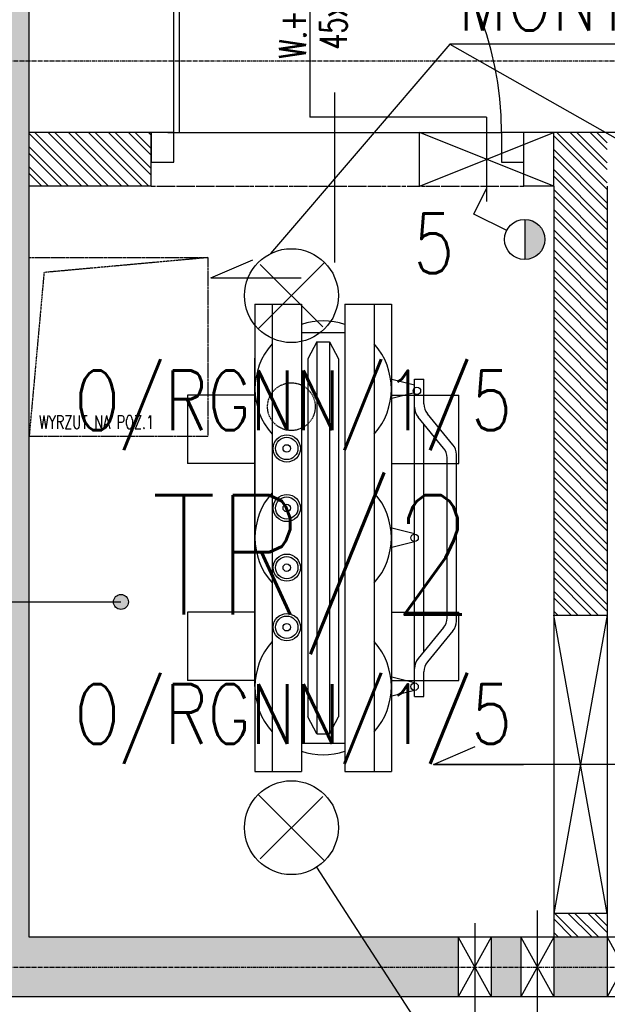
# Model space of a CAD drawing. Header units: inches. Extents: x 788 to 26783, y -4103 to 21.
# Tile 13 of 101: x 1100 to 1297, y -1713 to -1383. Entities that reach past the tile are written whole.
import ezdxf
from ezdxf.enums import TextEntityAlignment as Align

# ---------------------------------------------------------------- set-up
doc = ezdxf.new("R2010")
doc.units = ezdxf.units.IN
doc.header["$MEASUREMENT"] = 0
for name, pattern in [('CENTER', [2, 1.25, -0.25, 0.25, -0.25]), ('DASHDOT', [1, 0.5, -0.25, 0, -0.25]), ('DASHED2', [0.375, 0.25, -0.125])]:
    doc.linetypes.add(name, pattern=pattern)
for name, color, linetype in [('Drz---drzwi', 5, 'Continuous'), ('E-90', 6, 'Continuous'), ('E35', 6, 'Continuous'), ('E50', 3, 'Continuous'), ('Ins-went', 141, 'Continuous'), ('Opis-pom', 6, 'Continuous'), ('Os-osie glowne', 1, 'CENTER'), ('Sc-beton', 7, 'Continuous'), ('Sc-beton-hatch', 86, 'Continuous'), ('Sc-cegla pustak', 42, 'Continuous'), ('Sc-cegla pustak-hatch', 8, 'Continuous'), ('Sc-nadproza kon', 5, 'DASHED2'), ('W-idok', 8, 'Continuous'), ('W-otwor-strop-nad', 126, 'DASHED2'), ('W-przebicia-ściany', 223, 'Continuous')]:
    doc.layers.add(name, color=color, linetype=linetype)
doc.styles.add('ROMANS', font='romans', dxfattribs={"width": 0.85})
pattern_1 = [(45, (-49840.571, 16237.085), (-4.49012806, 4.49012806), []), (45, (-49836.081, 16237.085), (-4.49012806, 4.49012806), [3.175, -1.5875])]

# ---------------------------------------------------------------- blocks, each defined once
blk = doc.blocks.new('_KFJHKGJKHUJ')
at = {"ltscale": 7}
for p, q in [((10, -7.5), (120, -7.5)), ((10, -9.5), (119.98, -9.5)), ((23.36, -61.5), (-33.64, -61.5))]:
    blk.add_line(p, q, dxfattribs=at)
for points in [[(0, 0), (0, -7.5), (10, -7.5), (10, 0)], [(0, -117.5), (0, -125), (10, -125), (10, -117.5)]]:
    blk.add_lwpolyline(points, close=True, dxfattribs=at)
blk.add_lwpolyline([(10, -5.5), (10, -117.5)], dxfattribs=at)
blk.add_arc((10, -7.5), 110, 270, 0)
blk = doc.blocks.new('_vxkdjhgkljhkgjhk')
for q in [(14.01, 6.02), (30.24, 0)]:
    blk.add_line((0, 0), q)

msp = doc.modelspace()

# ---------------------------------------------------------------- hatches: boundary and pattern name
at = {"layer": 'E35'}
msp.add_hatch(color=256, dxfattribs=at).paths.add_polyline_path([(1276.01, -1456.74, 0.414214), (1269.26, -1449.99), (1269.26, -1463.49, 0.414214)])
at = {"layer": 'Opis-pom'}
h = msp.add_hatch(color=256, dxfattribs=at)
edge = h.paths.add_edge_path()
edge.add_arc((1133.77, -1578.34), 2.5, 0, 360)
at = {"layer": 'Sc-beton-hatch'}
h = msp.add_hatch(dxfattribs=at)
h.set_pattern_fill('ANSI33', color=256, style=0)
h.set_pattern_definition(pattern_1)
h.paths.add_polyline_path([(1427.98, -550.83), (1092.98, -550.83), (1092.98, -691.83), (1102.98, -691.83), (1102.98, -560.83), (1417.98, -560.83), (1417.98, -614.33), (1427.98, -617.78)])
h.paths.add_polyline_path([(1696.98, -550.83), (1427.98, -550.83), (1427.98, -617.78), (1437.98, -621.22), (1437.98, -560.83), (1686.98, -560.83), (1686.98, -571.83), (1696.98, -571.83)])
h.paths.add_polyline_path([(1696.98, -540.83), (1427.98, -540.83), (1427.98, -550.83), (1696.98, -550.83)])
h.paths.add_polyline_path([(1427.98, -540.83), (1092.98, -540.83), (1092.98, -550.83), (1427.98, -550.83)])
h.paths.add_polyline_path([(1437.98, -621.22), (1427.98, -617.78), (1427.98, -691.83), (1696.98, -691.83), (1696.98, -671.83), (1686.98, -671.83), (1686.98, -681.83), (1437.98, -681.83)])
h.paths.add_polyline_path([(1427.98, -617.78), (1417.98, -614.33), (1417.98, -691.83), (1427.98, -691.83)])
h.paths.add_polyline_path([(1561.48, -691.83), (1427.98, -691.83), (1427.98, -1025.83), (1509.48, -1025.83), (1509.48, -1015.83), (1437.98, -1015.83), (1437.98, -701.83), (1561.48, -701.83)])
h.paths.add_polyline_path([(1427.98, -691.83), (1417.98, -691.83), (1417.98, -1025.83), (1427.98, -1025.83)])
h.paths.add_polyline_path([(1509.48, -1025.83), (1427.98, -1025.83), (1427.98, -1045.83), (1437.98, -1045.83), (1437.98, -1035.83), (1509.48, -1035.83)])
h.paths.add_polyline_path([(1427.98, -1025.83), (1417.98, -1025.83), (1417.98, -1045.83), (1427.98, -1045.83)])
h.paths.add_polyline_path([(1696.98, -691.83), (1561.48, -691.83), (1561.48, -701.83), (1686.98, -701.83), (1686.98, -1015.83), (1643.48, -1015.83), (1643.48, -1025.83), (1696.98, -1025.83)])
h.paths.add_polyline_path([(1706.98, -671.83), (1696.98, -671.83), (1696.98, -691.83), (1706.98, -691.83)])
h.paths.add_polyline_path([(1706.98, -691.83), (1696.98, -691.83), (1696.98, -1025.83), (1706.98, -1025.83)])
h.paths.add_polyline_path([(1706.98, -1025.83), (1696.98, -1025.83), (1696.98, -1035.83), (1706.98, -1035.83)])
h.paths.add_polyline_path([(1696.98, -1025.83), (1643.48, -1025.83), (1643.48, -1035.83), (1696.98, -1035.83)])
h.paths.add_polyline_path([(1706.98, -1035.83), (1696.98, -1035.83), (1696.98, -1156.83), (1811.98, -1156.83), (1811.98, -1146.83), (1706.98, -1146.83)])
h.paths.add_polyline_path([(1696.98, -1035.83), (1686.98, -1035.83), (1686.98, -1109.83), (1686.98, -1156.83), (1696.98, -1156.83)])
h.paths.add_polyline_path([(1696.98, -1156.83), (1686.98, -1156.83), (1686.98, -1166.83), (1696.98, -1166.83)])
h.paths.add_polyline_path([(1811.98, -1156.83), (1696.98, -1156.83), (1696.98, -1166.83), (1811.98, -1166.83)])
h.paths.add_polyline_path([(1092.98, -540.83), (1082.98, -540.83), (1082.98, -550.83), (1092.98, -550.83)])
h.paths.add_polyline_path([(1092.98, -550.83), (1082.98, -550.83), (1082.98, -691.83), (1092.98, -691.83)])
h.paths.add_polyline_path([(1102.98, -691.83), (1092.98, -691.83), (1092.98, -1025.83), (1102.98, -1025.83)])
h.paths.add_polyline_path([(1092.98, -691.83), (1082.98, -691.83), (1082.98, -1025.83), (1092.98, -1025.83)])
h.paths.add_polyline_path([(1102.98, -1025.83), (1092.98, -1025.83), (1092.98, -1156.83), (1102.98, -1156.83)])
h.paths.add_polyline_path([(1092.98, -1025.83), (1082.98, -1025.83), (1082.98, -1156.83), (1092.98, -1156.83)])
h.paths.add_polyline_path([(1102.98, -1156.83), (1092.98, -1156.83), (1092.98, -1220.83), (1427.98, -1220.83), (1427.98, -1200.83), (1417.98, -1200.83), (1417.98, -1210.83), (1102.98, -1210.83)])
h.paths.add_polyline_path([(1092.98, -1156.83), (1082.98, -1156.83), (1082.98, -1220.83), (1092.98, -1220.83)])
h.paths.add_polyline_path([(1427.98, -1220.83), (1092.98, -1220.83), (1092.98, -1396.83), (1102.98, -1396.83), (1102.98, -1230.83), (1427.98, -1230.83)])
h.paths.add_polyline_path([(1092.98, -1220.83), (1082.98, -1220.83), (1082.98, -1396.83), (1092.98, -1396.83)])
h.paths.add_polyline_path([(1437.98, -1200.83), (1427.98, -1200.83), (1427.98, -1220.83), (1437.98, -1220.83)])
h.paths.add_polyline_path([(1437.98, -1220.83), (1427.98, -1220.83), (1427.98, -1230.83), (1437.98, -1230.83)])
h.paths.add_polyline_path([(1309.5, -1229.29), (1309.5, -1212.37), (1326.75, -1212.37), (1326.75, -1229.29)], flags=9)
h = msp.add_hatch(dxfattribs=at)
h.set_pattern_fill('ANSI33', color=256, style=0)
h.set_pattern_definition(pattern_1)
h.paths.add_polyline_path([(1102.98, -1396.83), (1092.98, -1396.83), (1092.98, -1461.46), (1102.98, -1464.27), (1102.98, -1462.83)])
h.paths.add_polyline_path([(1092.98, -1396.83), (1082.98, -1396.83), (1082.98, -1458.65), (1092.98, -1461.46)])
h.paths.add_polyline_path([(1092.98, -1461.46), (1082.98, -1458.65), (1082.98, -1507.25), (1092.98, -1507.25)])
h.paths.add_polyline_path([(1102.98, -1464.27), (1092.98, -1461.46), (1092.98, -1507.25), (1102.98, -1507.25)])
h.paths.add_polyline_path([(1102.98, -1507.25), (1092.98, -1507.25), (1092.98, -1578.34), (1102.98, -1578.34)])
h.paths.add_polyline_path([(1092.98, -1507.25), (1082.98, -1507.25), (1082.98, -1578.34), (1092.98, -1578.34)])
h.paths.add_polyline_path([(1092.98, -1578.34), (1082.98, -1578.34), (1082.98, -1700.83), (1092.98, -1700.83)])
h.paths.add_polyline_path([(1102.98, -1578.34), (1092.98, -1578.34), (1092.98, -1700.83), (1246.98, -1700.83), (1246.98, -1690.83), (1102.98, -1690.83)])
h.paths.add_polyline_path([(1092.98, -1700.83), (1082.98, -1700.83), (1082.98, -1710.83), (1092.98, -1710.83)])
h.paths.add_polyline_path([(1246.98, -1700.83), (1092.98, -1700.83), (1092.98, -1710.83), (1246.98, -1710.83)])
h.paths.add_polyline_path([(1267.98, -1700.83), (1257.98, -1700.83), (1257.98, -1710.83), (1267.98, -1710.83)])
h.paths.add_polyline_path([(1267.98, -1690.83), (1257.98, -1690.83), (1257.98, -1700.83), (1267.98, -1700.83)])
h.paths.add_polyline_path([(1296.98, -1690.83), (1278.98, -1690.83), (1278.98, -1700.83), (1296.98, -1700.83)])
h.paths.add_polyline_path([(1296.98, -1700.83), (1278.98, -1700.83), (1278.98, -1710.83), (1296.98, -1710.83)])
h.paths.add_polyline_path([(1317.98, -1700.83), (1307.98, -1700.83), (1307.98, -1710.83), (1317.98, -1710.83)])
h.paths.add_polyline_path([(1317.98, -1690.83), (1307.98, -1690.83), (1307.98, -1700.83), (1317.98, -1700.83)])
h.paths.add_polyline_path([(1371.8, -1690.83), (1328.98, -1690.83), (1328.98, -1700.83), (1371.8, -1700.83)])
h.paths.add_polyline_path([(1371.8, -1700.83), (1328.98, -1700.83), (1328.98, -1710.83), (1371.8, -1710.83)])
h.paths.add_polyline_path([(1427.98, -1700.83), (1371.8, -1700.83), (1371.8, -1710.83), (1427.98, -1710.83)])
h.paths.add_polyline_path([(1427.98, -1690.83), (1371.8, -1690.83), (1371.8, -1700.83), (1427.98, -1700.83)])
h.paths.add_polyline_path([(1696.98, -1396.83), (1648.48, -1396.83), (1648.48, -1406.83), (1686.98, -1406.83), (1686.98, -1598.83), (1686.98, -1690.83), (1492.98, -1690.83), (1492.98, -1682.83), (1472.98, -1682.83), (1472.98, -1690.83), (1427.98, -1690.83), (1427.98, -1700.83), (1696.98, -1700.83)])
h.paths.add_polyline_path([(1696.98, -1700.83), (1427.98, -1700.83), (1427.98, -1710.83), (1696.98, -1710.83)])
h.paths.add_polyline_path([(1534.48, -1396.83), (1472.98, -1396.83), (1472.98, -1493.33), (1492.98, -1493.33), (1492.98, -1406.83), (1534.48, -1406.83)], flags=17)
h.paths.add_polyline_path([(1534.48, -1386.83), (1472.98, -1386.83), (1472.98, -1396.83), (1534.48, -1396.83)])
h.paths.add_polyline_path([(1492.98, -1493.33), (1472.98, -1493.33), (1472.98, -1509.83), (1472.98, -1622.83), (1492.38, -1622.83), (1492.98, -1622.83)], flags=17)
h.paths.add_polyline_path([(1706.98, -1396.83), (1696.98, -1396.83), (1696.98, -1700.83), (1810.28, -1700.83), (1810.28, -1690.83), (1706.98, -1690.83)])
h.paths.add_polyline_path([(1706.98, -1386.83), (1696.98, -1386.83), (1696.98, -1396.83), (1706.98, -1396.83)])
h.paths.add_polyline_path([(1696.98, -1386.83), (1648.48, -1386.83), (1648.48, -1396.83), (1696.98, -1396.83)])
h.paths.add_polyline_path([(1810.28, -1700.83), (1696.98, -1700.83), (1696.98, -1710.83), (1810.28, -1710.83)])
h.paths.add_polyline_path([(1688.52, -1534.63), (1705.44, -1534.63), (1705.44, -1551.88), (1688.52, -1551.88)], flags=9)
h.paths.add_polyline_path([(1581.19, -1709.29), (1581.19, -1692.37), (1598.44, -1692.37), (1598.44, -1709.29)], flags=9)
h.paths.add_polyline_path([(1688.52, -1663.15), (1705.44, -1663.15), (1705.44, -1680.4), (1688.52, -1680.4)], flags=9)
h.paths.add_polyline_path([(1474.52, -1534.63), (1491.44, -1534.63), (1491.44, -1551.88), (1474.52, -1551.88)], flags=24)
at = {"layer": 'Sc-cegla pustak-hatch'}
h = msp.add_hatch(dxfattribs=at)
h.set_pattern_fill('ANSI32', color=256, scale=0.5, angle=90, style=0)
h.set_pattern_definition([(135, (-49840.5713, 16237.085), (-3.36759605, -3.36759605), []), (135, (-49840.5713, 16239.33), (-3.36759605, -3.36759605), [])])
h.paths.add_polyline_path([(1431.98, -1420.83), (1431.98, -1430.83), (1431.98, -1438.83), (1472.98, -1438.83), (1472.98, -1420.83)])
h.paths.add_polyline_path([(1296.98, -1420.83), (1278.98, -1420.83), (1278.98, -1438.83), (1278.98, -1582.83), (1296.98, -1582.83), (1296.98, -1438.83)])
h.paths.add_polyline_path([(1102.98, -1420.83), (1102.98, -1438.83), (1143.98, -1438.83), (1143.98, -1420.83)])
h.paths.add_polyline_path([(1296.98, -1690.83), (1296.98, -1682.83), (1278.98, -1682.83), (1278.98, -1690.83)])
h.paths.add_polyline_path([(1280.01, -1534.63), (1295.94, -1534.63), (1295.94, -1551.88), (1280.01, -1551.88)], flags=24)
h.paths.add_polyline_path([(1218.44, -1478.77), (1284.4, -1478.77), (1284.4, -1462.7), (1218.44, -1462.7)], flags=9)

# ---------------------------------------------------------------- linework, layer by layer
at = {"layer": 'E35'}
for p, q in [((1244.12, -1391.23), (1183.98, -1461.47)), ((1545.36, -1391.23), (1244.12, -1391.23)), ((1244.12, -1391.23), (1374.48, -1465.09)), ((1252.18, -1448.2), (1256.46, -1439.66)), ((1263.22, -1453.72), (1252.18, -1448.2)), ((1269.26, -1449.99), (1269.26, -1463.49)), ((1202.11, -1464.45), (1179.84, -1486.72)), ((1202.11, -1665.21), (1179.84, -1642.94)), ((1278.37, -1789.09), (1199.53, -1667.3))]:
    msp.add_line(p, q, dxfattribs=at)
at = {"layer": 'E35', "linetype": 'Continuous', "ltscale": 0.3}
for p, q in [((1201.48, -1486.09), (1180.48, -1465.09)), ((1201.48, -1643.58), (1180.48, -1664.58))]:
    msp.add_line(p, q, dxfattribs=at)
at = {"layer": 'E35'}
for centre, radius in [((1269.26, -1456.74), 6.75), ((1190.98, -1475.59), 15.75), ((1190.98, -1654.08), 15.75)]:
    msp.add_circle(centre, radius, dxfattribs=at)
at = {"layer": 'Opis-pom'}
msp.add_lwpolyline([(1045.36, -1578.34), (1133.77, -1578.34)], dxfattribs=at)
msp.add_circle((1133.77, -1578.34), 2.5, dxfattribs=at)
at = {"layer": 'Os-osie glowne'}
for points in [[(867.98, -1396.83), (3562.53, -1396.83)], [(867.98, -1700.83), (3562.53, -1700.83)]]:
    msp.add_lwpolyline(points, dxfattribs=at)
at = {"layer": 'Sc-beton'}
for p, q in [((1102.98, -1690.83), (1102.98, -1230.83)), ((3376.98, -1710.83), (1082.98, -1710.83))]:
    msp.add_line(p, q, dxfattribs=at)
msp.add_lwpolyline([(1472.98, -1690.83), (1102.98, -1690.83)], dxfattribs=at)
at = {"layer": 'Sc-cegla pustak'}
for points in [[(1143.98, -1420.83), (1102.98, -1420.83)], [(1143.98, -1438.83), (1143.98, -1420.83)], [(1306.98, -1420.83), (1268.98, -1420.83)], [(1268.98, -1438.83), (1268.98, -1420.83)], [(1143.98, -1438.83), (1102.98, -1438.83)], [(1278.98, -1438.83), (1268.98, -1438.83)], [(1278.98, -1438.83), (1278.98, -1690.83)], [(1296.98, -1438.83), (1296.98, -1690.83)]]:
    msp.add_lwpolyline(points, dxfattribs=at)
at = {"layer": 'Sc-nadproza kon', "linetype": 'DASHDOT', "ltscale": 0.5}
msp.add_lwpolyline([(1143.98, -1438.83), (1268.98, -1438.83)], dxfattribs=at)
at = {"layer": 'W-idok'}
for p, q in [((1178.76, -1478.46), (1178.76, -1635.22)), ((1178.76, -1478.46), (1194.36, -1478.46)), ((1184.48, -1478.46), (1184.48, -1635.22)), ((1194.36, -1478.46), (1194.36, -1625.69)), ((1208.92, -1478.46), (1208.92, -1625.69)), ((1208.92, -1478.46), (1224.52, -1478.46)), ((1218.8, -1478.46), (1218.8, -1635.22)), ((1224.52, -1478.46), (1224.52, -1635.22)), ((1194.36, -1487.98), (1208.92, -1487.98)), ((1199.56, -1491.1), (1196.44, -1496.77)), ((1199.56, -1491.1), (1203.72, -1491.1)), ((1199.56, -1491.1), (1199.56, -1622.57)), ((1203.72, -1491.1), (1203.72, -1622.57)), ((1203.72, -1491.1), (1206.84, -1496.77)), ((1178.76, -1606.76), (1178.76, -1496.59)), ((1178.76, -1606.76), (1178.76, -1496.59)), ((1196.44, -1496.77), (1196.44, -1616.9)), ((1206.84, -1496.77), (1206.84, -1616.9)), ((1232.32, -1505.61), (1224.28, -1503.58)), ((1232.32, -1610.1), (1232.32, -1503.58)), ((1232.32, -1503.58), (1235.44, -1503.58)), ((1235.44, -1511.89), (1235.44, -1503.58)), ((1178.76, -1509.03), (1156.08, -1509.03)), ((1232.32, -1508.23), (1224.28, -1510.26)), ((1224.52, -1509.03), (1247.21, -1509.03)), ((1245.18, -1525.6), (1236.63, -1515.19)), ((1242.06, -1526.72), (1233.51, -1516.31)), ((1235.44, -1595.01), (1235.44, -1518.67)), ((1246.36, -1584.77), (1246.36, -1528.9)), ((1178.76, -1531.85), (1156.08, -1531.85)), ((1224.52, -1531.85), (1247.21, -1531.85)), ((1243.24, -1583.66), (1243.24, -1530.02)), ((1232.32, -1555.53), (1224.28, -1553.5)), ((1232.32, -1558.15), (1224.28, -1560.18)), ((1178.76, -1581.83), (1156.08, -1581.83)), ((1224.52, -1581.83), (1247.21, -1581.83)), ((1242.06, -1586.96), (1233.51, -1597.36)), ((1245.18, -1588.08), (1236.63, -1598.48)), ((1235.44, -1610.1), (1235.44, -1601.78)), ((1178.76, -1604.65), (1156.08, -1604.65)), ((1232.32, -1605.45), (1224.28, -1603.42)), ((1224.52, -1604.65), (1247.21, -1604.65)), ((1232.32, -1608.07), (1224.28, -1610.1)), ((1232.32, -1610.1), (1235.44, -1610.1)), ((1199.56, -1622.57), (1196.44, -1616.9)), ((1203.72, -1622.57), (1206.84, -1616.9)), ((1199.56, -1622.57), (1203.72, -1622.57)), ((1194.36, -1625.69), (1208.92, -1625.69)), ((1194.36, -1625.69), (1194.36, -1635.22)), ((1208.92, -1625.69), (1208.92, -1635.22)), ((1178.76, -1635.22), (1194.36, -1635.22)), ((1208.92, -1635.22), (1224.52, -1635.22))]:
    msp.add_line(p, q, dxfattribs=at)
for points in [[(1234.34, -1507.51, -1), (1231.84, -1507.51, -1)], [(1190.67, -1526.84, -1), (1188.17, -1526.84, -1)], [(1190.67, -1546.84, -1), (1188.17, -1546.84, -1)], [(1233.57, -1556.84, -1), (1231.07, -1556.84, -1)], [(1190.67, -1566.84, -1), (1188.17, -1566.84, -1)], [(1190.67, -1586.84, -1), (1188.17, -1586.84, -1)], [(1233.57, -1606.76, -1), (1231.07, -1606.76, -1)]]:
    msp.add_lwpolyline(points, format="xyb", close=True, dxfattribs=at)
for points in [[(1156.08, -1509.03), (1156.08, -1531.85)], [(1247.21, -1531.85), (1247.21, -1509.03)], [(1156.08, -1581.83), (1156.08, -1604.65)], [(1247.21, -1604.65), (1247.21, -1581.83)]]:
    msp.add_lwpolyline(points, dxfattribs=at)
for centre, radius in [((1189.42, -1526.84), 4.57), ((1189.42, -1526.84), 3.75), ((1189.42, -1546.84), 4.57), ((1189.42, -1546.84), 3.75), ((1189.42, -1566.84), 4.57), ((1189.42, -1566.84), 3.75), ((1189.42, -1586.84), 4.57), ((1189.42, -1586.84), 3.75)]:
    msp.add_circle(centre, radius, dxfattribs=at)
for centre, radius, start, end in [((1201.64, -1506.92), 22.88, 71.447, 108.553), ((1201.64, -1506.92), 22.88, 71.447, 108.553), ((1201.64, -1506.92), 22.88, 71.447, 108.553), ((1201.64, -1506.92), 22.88, 138.5904, 221.4096), ((1201.64, -1506.92), 22.88, 318.5904, 41.4096), ((1240.64, -1511.89), 5.2, 180, 219.4236), ((1237.52, -1513.01), 5.2, 180, 219.4236), ((1241.16, -1528.9), 5.2, 0, 39.4236), ((1238.04, -1530.02), 5.2, 0, 39.4236), ((1201.64, -1556.84), 22.88, 138.5904, 221.4096), ((1201.64, -1556.84), 22.88, 318.5904, 41.4096), ((1238.04, -1583.66), 5.2, 320.5764, 0), ((1241.16, -1584.77), 5.2, 320.5764, 0), ((1201.64, -1606.76), 22.88, 138.5904, 221.4096), ((1201.64, -1606.76), 22.88, 318.5904, 41.4096), ((1237.52, -1600.67), 5.2, 140.5764, 180), ((1240.64, -1601.78), 5.2, 140.5764, 180), ((1201.64, -1606.76), 22.88, 251.447, 288.553), ((1201.64, -1606.76), 22.88, 251.447, 288.553), ((1201.64, -1606.76), 22.88, 251.447, 288.553)]:
    msp.add_arc(centre, radius, start, end, dxfattribs=at)
at = {"layer": 'W-otwor-strop-nad'}
for points in [[(1102.98, -1462.83), (1162.98, -1462.83), (1162.98, -1522.83), (1102.98, -1522.83)], [(1102.98, -1522.83), (1102.98, -1462.83), (1162.98, -1462.83), (1107.98, -1467.83)]]:
    msp.add_lwpolyline(points, close=True, dxfattribs=at)
msp.add_circle((1190.98, -1512.83), 8, dxfattribs=at)
at = {"layer": 'W-przebicia-ściany'}
for p, q in [((1197.2, -1355.58), (1197.2, -1415.67)), ((1278.98, -1582.83), (1296.98, -1582.83)), ((1296.98, -1682.83), (1278.98, -1682.83))]:
    msp.add_line(p, q, dxfattribs=at)
for points in [[(1256.48, -1415.67), (1197.2, -1415.67)], [(1256.48, -1415.67), (1256.48, -1443.99)], [(1233.98, -1438.83), (1233.98, -1420.83)], [(1278.98, -1438.83), (1233.98, -1420.83)], [(1233.98, -1438.83), (1278.98, -1420.83)], [(1278.98, -1438.83), (1278.98, -1420.83)], [(1296.98, -1582.83), (1278.98, -1682.83)], [(1296.98, -1682.83), (1278.98, -1582.83)], [(1338.77, -1632.83), (1238.67, -1632.83)], [(1273.48, -1681.85), (1273.48, -1724.02)], [(1252.48, -1686.08), (1252.48, -1806.83)], [(1246.98, -1690.83), (1246.98, -1710.83)], [(1257.98, -1690.83), (1246.98, -1710.83)], [(1246.98, -1690.83), (1257.98, -1710.83)], [(1257.98, -1690.83), (1257.98, -1710.83)], [(1267.98, -1690.83), (1267.98, -1710.83)], [(1267.98, -1690.83), (1278.98, -1710.83)], [(1278.98, -1690.83), (1267.98, -1710.83)], [(1278.98, -1690.83), (1278.98, -1710.83)], [(1296.98, -1690.83), (1296.98, -1710.83)], [(1296.98, -1690.83), (1307.98, -1710.83)], [(1307.98, -1690.83), (1296.98, -1710.83)]]:
    msp.add_lwpolyline(points, dxfattribs=at)

# ---------------------------------------------------------------- block references
at = {"layer": 'Drz---drzwi', "rotation": 90}
msp.add_blockref('_KFJHKGJKHUJ', (1143.98, -1430.83), dxfattribs=at)
at = {"layer": 'Ins-went'}
for p in [(1164, -1469.64), (1238.67, -1632.83)]:
    msp.add_blockref('_vxkdjhgkljhkgjhk', p, dxfattribs=at)

# ---------------------------------------------------------------- texts
at = {"layer": 'E-90', "style": 'ROMANS', "width": 0.8}
for s, p in [('5', (1238.73, -1458.06)), ('O/RGNN/1/5', (1191.65, -1512.17)), ('O/RGNN/1/5', (1191.65, -1617.37))]:
    msp.add_text(s, height=20, rotation=0, dxfattribs=at).set_placement(p, align=Align.MIDDLE)
at = {"layer": 'E35', "style": 'ROMANS', "width": 0.8}
msp.add_text('MONTOWANA NA SUFICIE', height=20, dxfattribs=at).set_placement((1246.87, -1386.61))
at = {"layer": 'E50', "style": 'ROMANS', "width": 0.8}
msp.add_text('TR/2', height=40, dxfattribs=at).set_placement((1143.91, -1582.58))
at = {"layer": 'Ins-went', "linetype": 'ByBlock', "ltscale": 0.5, "style": 'ROMANS', "width": 0.7}
msp.add_text(' WYRZUT NA POZ.1', height=4.5, dxfattribs=at).set_placement((1104.13, -1520.31, 0))
at = {"layer": 'W-przebicia-ściany', "style": 'ROMANS', "width": 0.7}
for s, p in [('W.+8.03', (1195.86, -1396.01)), ('45x15', (1209.54, -1393.07))]:
    msp.add_text(s, height=9, rotation=90, dxfattribs=at).set_placement(p)

doc.saveas('drawing.dxf')
